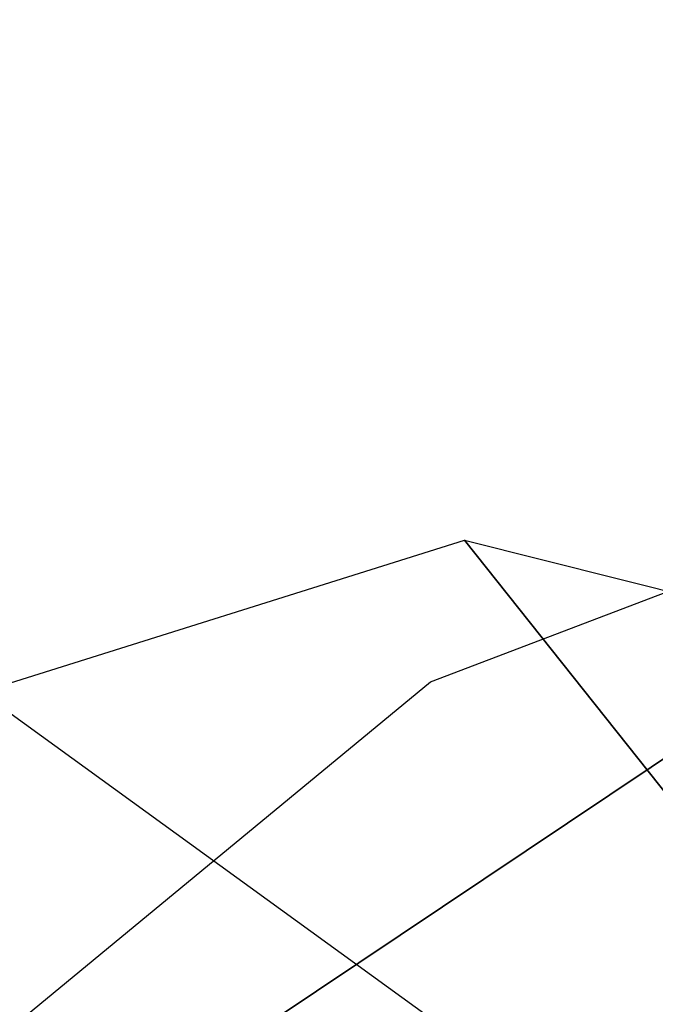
# Model space of a CAD drawing. Header units: inches. Extents: x -0.419 to 0.415, y -0.339 to 0.348.
# Tile 52 of 256: x -0.21232 to -0.21024, y -0.27338 to -0.27016. Entities that reach past the tile are written whole.
import ezdxf

# ---------------------------------------------------------------- set-up
doc = ezdxf.new("R2010")
doc.units = ezdxf.units.IN
doc.header["$MEASUREMENT"] = 0
doc.layers.add('Onderstel', color=14, linetype='Continuous')

msp = doc.modelspace()

# ---------------------------------------------------------------- meshes
at = {"layer": 'Onderstel'}
mesh = msp.add_polyface(dxfattribs=at)
corners = [(-0.2025042, -0.2750331, 0), (-0.2160859, -0.2865786), (-0.2078754, -0.2759131), (-0.2172564, -0.2934099, 0.0000004), (-0.2025018, -0.2749486, 0.003038), (-0.2146358, -0.2893864, 0.0161914), (-0.2077749, -0.2757444, 0.01), (-0.2078541, -0.2738686), (-0.2076668, -0.2709296), (-0.2058279, -0.2758925, 0.0069527), (-0.2081958, -0.2811269, 0.0054931), (-0.2077432, -0.2737062, 0.0027236), (-0.2098684, -0.2792141, 0.0017766), (-0.2022329, -0.2746147, 0.0010819), (-0.212687, -0.2833034, 0.0004966), (-0.2158716, -0.2763605, 0.0011105), (-0.2083342, -0.2713173, 0.0024857), (-0.2090833, -0.2723067, 0.01), (-0.2089343, -0.2724526), (-0.2161666, -0.2866485, 0.01), (-0.2209453, -0.2832373, 0.01), (-0.2055062, -0.2821548, 0.0081126), (-0.214226, -0.295725, 0.0055672), (-0.2094988, -0.2869006, 0.006695), (-0.2110979, -0.2819318, 0.0013007), (-0.2105158, -0.2856462, 0.0050817), (-0.2081618, -0.2733727, 0.0023356), (-0.2111023, -0.2808315, 0.001047), (-0.2029924, -0.2741829, 0.0091455), (-0.2058326, -0.2804343, 0.0079372), (-0.204673, -0.2750349, 0.0081126), (-0.2070333, -0.2810394, 0.0070569), (-0.208319, -0.2837531, 0.006639), (-0.2118759, -0.2960748, 0.0099827), (-0.2125077, -0.2949703, 0.0120697), (-0.2108639, -0.2718589, 0.01), (-0.2079622, -0.2736873, 0.01), (-0.2134162, -0.2852406, 0.0005298), (-0.2109751, -0.2723226, 0.0024224), (-0.2125423, -0.2964217, 0.0072878), (-0.2001449, -0.2718811, 0.0034637), (-0.201603, -0.2737611, 0.0023455), (-0.2008548, -0.2728826, 0.003306), (-0.2160188, -0.2946571, 0.0047284), (-0.2100788, -0.2863096, 0.006065), (-0.2097168, -0.2866786, 0.006458), (-0.2026957, -0.2756024, 0.0093662), (-0.2039718, -0.2731309, 0.0081212), (-0.2008548, -0.2728006, 0.003159), (-0.2124474, -0.272356, 0.01), (-0.2040906, -0.2812369, 0.0085394), (-0.2061353, -0.2701569, 0.0029939), (-0.2169008, -0.2943516, 0.003604)]
mesh.append_faces([[corners[k] for k in face] for face in [(0, 1, 2, 0), (3, 4, 5, 3), (1, 6, 2, 1), (0, 7, 8, 0), (9, 10, 11, 9), (11, 10, 12, 11), (3, 13, 4, 3), (14, 15, 16, 14), (17, 18, 7, 17), (6, 19, 20, 6), (21, 22, 23, 21), (24, 10, 25, 24), (26, 27, 16, 26), (8, 13, 0, 8), (3, 0, 13, 3), (28, 29, 30, 28), (31, 30, 29, 31), (21, 23, 32, 21), (33, 34, 22, 33), (35, 17, 6, 35), (36, 7, 6, 36), (24, 25, 37, 24), (16, 27, 14, 16), (15, 38, 16, 15), (33, 22, 39, 33), (40, 5, 4, 40), (41, 42, 4, 41), (40, 4, 42, 40), (43, 44, 23, 43), (32, 23, 45, 32), (32, 45, 44, 32), (4, 13, 41, 4), (32, 29, 21, 32), (46, 21, 29, 46), (9, 11, 47, 9), (28, 30, 47, 28), (42, 41, 48, 42), (6, 7, 2, 6), (2, 7, 0, 2), (31, 10, 9, 31), (25, 10, 32, 25), (24, 37, 14, 24), (17, 7, 36, 17), (36, 6, 17, 36), (49, 35, 6, 49), (10, 31, 32, 10), (31, 29, 32, 31), (11, 12, 27, 11), (12, 10, 24, 12), (29, 28, 46, 29), (50, 21, 46, 50), (50, 22, 21, 50), (26, 51, 11, 26), (26, 11, 27, 26), (9, 30, 31, 9), (47, 30, 9, 47), (44, 52, 25, 44), (44, 25, 32, 44), (12, 24, 27, 12), (24, 14, 27, 24)]], dxfattribs={"vtx3": -1})

doc.saveas('drawing.dxf')
